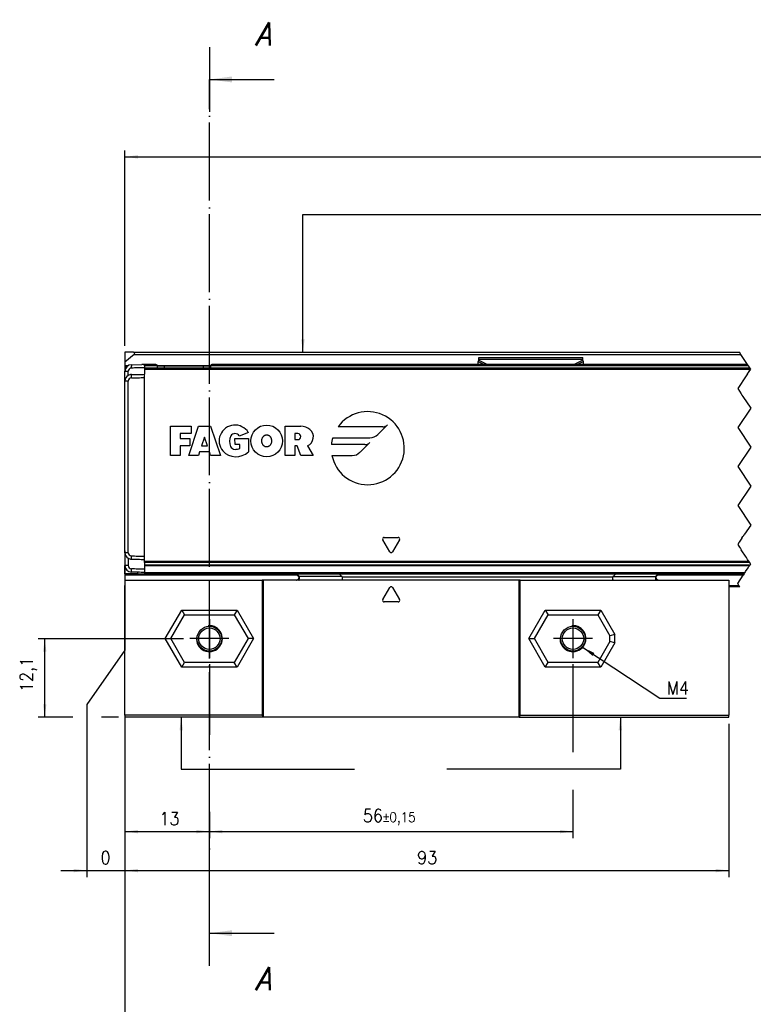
# Model space of a CAD drawing. Header units: millimetres. Extents: x -746 to 1306, y -530 to 1000.
# Tile 3 of 50: x -599 to -486, y 21 to 173. Entities that reach past the tile are written whole.
import ezdxf

# ---------------------------------------------------------------- set-up
doc = ezdxf.new("R2010")
doc.units = ezdxf.units.MM
doc.linetypes.add('DOT_CENTER', pattern=[14, 12, -1, 0, -1])
doc.layers.add('1', color=7, linetype='Continuous')
doc.styles.add('CONVERTER_11', font='txt.shx', dxfattribs={"width": 0.9, "oblique": 15})
doc.styles.add('CONVERTER_12', font='txt.shx', dxfattribs={"width": 0.9})
doc.dimstyles.new('ME10_DIM_22', dxfattribs={"dimtxt": 2, "dimasz": 2, "dimexe": 1, "dimexo": 1, "dimgap": 1, "dimtad": 1, "dimdsep": 46, "dimtxsty": 'CONVERTER_12', "dimsah": 1, "dimcen": 0.09, "dimclrd": 2, "dimclre": 2, "dimclrt": 2, "dimadec": 0, "dimazin": 0, "dimtfac": 1, "dimtdec": 4, "dimtix": 1, "dimtmove": 0, "dimatfit": 3, "dimfxl": 1, "dimtolj": 1, "dimtzin": 0, "dimarcsym": 0})
doc.dimstyles.new('ME10_DIM_23', dxfattribs={"dimtxt": 2, "dimasz": 2, "dimexe": 1, "dimexo": 1, "dimgap": 1, "dimtad": 1, "dimdsep": 46, "dimtxsty": 'CONVERTER_12', "dimsah": 1, "dimcen": 0.09, "dimclrd": 2, "dimclre": 2, "dimclrt": 2, "dimadec": 0, "dimazin": 0, "dimtol": 1, "dimtp": 0.15, "dimtm": 0.15, "dimtfac": 0.75, "dimtdec": 0, "dimtix": 1, "dimtmove": 0, "dimatfit": 3, "dimfxl": 1, "dimtolj": 1, "dimtzin": 0, "dimarcsym": 0})
doc.dimstyles.new('ME10_DIM_24', dxfattribs={"dimtxt": 2, "dimasz": 2, "dimexe": 1, "dimexo": 1, "dimgap": 1, "dimtad": 1, "dimdsep": 46, "dimtxsty": 'CONVERTER_12', "dimsah": 1, "dimcen": 0.09, "dimclrd": 2, "dimclre": 2, "dimclrt": 2, "dimadec": 0, "dimazin": 0, "dimtfac": 1, "dimtdec": 4, "dimtix": 1, "dimtmove": 0, "dimatfit": 3, "dimfxl": 1, "dimtolj": 1, "dimtzin": 0, "dimarcsym": 0})
doc.dimstyles.new('ME10_DIM_25', dxfattribs={"dimtxt": 2, "dimasz": 2, "dimexe": 1, "dimexo": 1, "dimgap": 1, "dimtad": 1, "dimdsep": 46, "dimtxsty": 'CONVERTER_12', "dimsah": 1, "dimcen": 0.09, "dimclrd": 2, "dimclre": 2, "dimclrt": 2, "dimadec": 0, "dimazin": 0, "dimtfac": 1, "dimtdec": 4, "dimtix": 1, "dimtmove": 0, "dimatfit": 3, "dimfxl": 1, "dimtolj": 1, "dimtzin": 0, "dimarcsym": 0})
doc.dimstyles.new('ME10_DIM_26', dxfattribs={"dimtxt": 2, "dimasz": 2, "dimexe": 1, "dimexo": 1, "dimgap": 1, "dimtad": 1, "dimdsep": 46, "dimtxsty": 'CONVERTER_12', "dimsah": 1, "dimcen": 0.09, "dimclrd": 2, "dimclre": 2, "dimclrt": 2, "dimadec": 0, "dimazin": 0, "dimtfac": 1, "dimtdec": 4, "dimtix": 1, "dimtmove": 0, "dimatfit": 3, "dimfxl": 1, "dimtolj": 1, "dimtzin": 0, "dimarcsym": 0})
doc.dimstyles.new('ME10_DIM_27', dxfattribs={"dimtxt": 2, "dimasz": 2, "dimexe": 1, "dimexo": 1, "dimgap": 1, "dimtad": 1, "dimdsep": 46, "dimtxsty": 'CONVERTER_12', "dimsah": 1, "dimcen": 0.09, "dimclrd": 2, "dimclre": 2, "dimclrt": 2, "dimadec": 0, "dimazin": 0, "dimtol": 1, "dimtp": 0.4, "dimtm": 0.4, "dimtfac": 0.75, "dimtdec": 0, "dimtix": 1, "dimtmove": 0, "dimatfit": 3, "dimfxl": 1, "dimtolj": 1, "dimtzin": 0, "dimarcsym": 0})
doc.dimstyles.new('ME10_DIM_47', dxfattribs={"dimtxt": 2, "dimasz": 2, "dimexe": 1, "dimexo": 1, "dimgap": 1, "dimtad": 1, "dimdsep": 46, "dimtxsty": 'CONVERTER_12', "dimsah": 1, "dimcen": 0.09, "dimclrd": 2, "dimclre": 2, "dimclrt": 2, "dimadec": 0, "dimazin": 0, "dimtfac": 1, "dimtdec": 4, "dimtix": 1, "dimtmove": 0, "dimatfit": 3, "dimfxl": 1, "dimtolj": 1, "dimtzin": 0, "dimarcsym": 0})
doc.dimstyles.new('ME10_DIM_48', dxfattribs={"dimtxt": 2, "dimasz": 2, "dimexe": 1, "dimexo": 1, "dimgap": 1, "dimtad": 1, "dimdsep": 46, "dimtxsty": 'CONVERTER_12', "dimsah": 1, "dimcen": 0.09, "dimclrd": 2, "dimclre": 2, "dimclrt": 2, "dimadec": 0, "dimazin": 0, "dimtfac": 1, "dimtdec": 4, "dimtix": 1, "dimtmove": 0, "dimatfit": 3, "dimfxl": 1, "dimtolj": 1, "dimtzin": 0, "dimarcsym": 0})
doc.dimstyles.get("Standard").update_dxf_attribs({"dimtxt": 0.18, "dimasz": 0.18, "dimexe": 0.18, "dimexo": 0.0625, "dimgap": 0.09, "dimtad": 0, "dimtih": 1, "dimtoh": 1, "dimdec": 4, "dimzin": 0, "dimdsep": 46, "dimtxsty": 'Standard', "dimcen": 0.09, "dimadec": 0, "dimazin": 0, "dimtfac": 1, "dimtdec": 4, "dimtofl": 0, "dimtmove": 0, "dimatfit": 3, "dimfxl": 1, "dimtolj": 1, "dimtzin": 0, "dimarcsym": 0})

# ---------------------------------------------------------------- blocks, each defined once
blk = doc.blocks.new('CABEZA_ROSCADA_REGLA_SV2-T__18', base_point=(-582.95, 65.65))
at = {"color": 7, "linetype": 'Continuous'}
for p, q in [((-582.95, 86.75), (-561.82, 86.75)), ((-582.95, 86.75), (-582.95, 85.95)), ((-561.65, 86.75), (-561.82, 86.75)), ((-561.82, 86.75), (-561.82, 65.95)), ((-556.58, 86.75), (-561.65, 86.75)), ((-561.65, 86.75), (-561.65, 65.65)), ((-556.65, 87.75), (-556.15, 87.27)), ((-556.17, 86.75), (-556.58, 86.75)), ((-549.55, 86.75), (-556.17, 86.75)), ((-549.55, 87.34), (-549.96, 87.75)), ((-522.25, 86.75), (-549.55, 86.75)), ((-522.08, 86.75), (-522.25, 86.75)), ((-522.25, 65.65), (-522.25, 86.75)), ((-522.08, 86.75), (-507.76, 86.75)), ((-522.08, 65.95), (-522.08, 86.75)), ((-507.35, 87.75), (-507.76, 87.34)), ((-507.76, 86.75), (-501.16, 86.75)), ((-501.17, 87.26), (-500.68, 87.75)), ((-501.16, 86.75), (-500.74, 86.75)), ((-500.74, 86.75), (-489.95, 86.75)), ((-489.95, 86.75), (-489.95, 65.95)), ((-582.95, 85.75), (-582.95, 85.95)), ((-582.95, 65.95), (-582.95, 85.75)), ((-543.23, 83.78), (-542.17, 85.63)), ((-541.73, 85.63), (-540.67, 83.78)), ((-540.88, 83.4), (-543.02, 83.4)), ((-574.22, 82.15), (-573.79, 81.4)), ((-565.68, 82.15), (-566.11, 81.4)), ((-518.22, 82.15), (-517.79, 81.4)), ((-509.68, 82.15), (-510.11, 81.4)), ((-575.9, 77.75), (-573.79, 81.4)), ((-573.79, 81.4), (-566.11, 81.4)), ((-566.11, 81.4), (-564, 77.75)), ((-519.9, 77.75), (-517.79, 81.4)), ((-517.79, 81.4), (-510.11, 81.4)), ((-510.11, 81.4), (-508.25, 78.18)), ((-576.76, 77.75), (-575.9, 77.75)), ((-573.79, 74.1), (-575.9, 77.75)), ((-564, 77.75), (-566.11, 74.1)), ((-563.14, 77.75), (-564, 77.75)), ((-520.76, 77.75), (-519.9, 77.75)), ((-517.79, 74.1), (-519.9, 77.75)), ((-508.25, 77.33), (-510.11, 74.1)), ((-507.5, 78.38), (-508.25, 78.18)), ((-508.25, 77.33), (-508.25, 78.18)), ((-507.5, 77.12), (-508.25, 77.33)), ((-574.22, 73.35), (-573.79, 74.1)), ((-566.11, 74.1), (-573.79, 74.1)), ((-565.68, 73.35), (-566.11, 74.1)), ((-518.22, 73.35), (-517.79, 74.1)), ((-510.11, 74.1), (-517.79, 74.1)), ((-509.68, 73.35), (-510.11, 74.1)), ((-561.82, 65.95), (-582.95, 65.95)), ((-582.95, 65.95), (-582.95, 65.65)), ((-561.65, 65.65), (-582.95, 65.65)), ((-561.65, 65.65), (-561.82, 65.95)), ((-522.25, 65.65), (-561.65, 65.65)), ((-522.08, 65.95), (-522.25, 65.65)), ((-522.25, 65.65), (-489.95, 65.65)), ((-522.08, 65.95), (-489.95, 65.95)), ((-489.95, 65.65), (-489.95, 65.95))]:
    blk.add_line(p, q, dxfattribs=at)
at = {"color": 3, "linetype": 'Continuous'}
for p, q in [((-556.49, 87.75), (-556.08, 87.34)), ((-549.55, 87.34), (-556.08, 87.34)), ((-549.5, 87.25), (-507.81, 87.25)), ((-507.76, 87.34), (-501.25, 87.34)), ((-501.25, 87.34), (-500.84, 87.75)), ((-576.76, 77.75), (-574.22, 82.15)), ((-574.22, 82.15), (-565.68, 82.15)), ((-565.68, 82.15), (-563.14, 77.75)), ((-520.76, 77.75), (-518.22, 82.15)), ((-518.22, 82.15), (-509.68, 82.15)), ((-509.68, 82.15), (-507.5, 78.38)), ((-574.22, 73.35), (-576.76, 77.75)), ((-563.14, 77.75), (-565.68, 73.35)), ((-518.22, 73.35), (-520.76, 77.75)), ((-507.5, 77.12), (-507.5, 78.38)), ((-507.5, 77.12), (-509.68, 73.35)), ((-565.68, 73.35), (-574.22, 73.35)), ((-509.68, 73.35), (-518.22, 73.35))]:
    blk.add_line(p, q, dxfattribs=at)
at = {"color": 7, "linetype": 'Continuous'}
for centre, radius in [((-569.95, 77.75), 1.9), ((-569.95, 77.75), 1.65), ((-513.95, 77.75), 1.9), ((-513.95, 77.75), 1.65)]:
    blk.add_circle(centre, radius, dxfattribs=at)
for centre, radius, start, end in [((-549.63, 87.24), 0.131, 3.7675, 48.9854), ((-507.68, 87.24), 0.13, 131.0124, 176.2306), ((-541.95, 85.5), 0.25, 30, 150), ((-543.02, 83.65), 0.25, 150, 270), ((-540.88, 83.65), 0.25, 270, 30)]:
    blk.add_arc(centre, radius, start, end, dxfattribs=at)
for points, knots in [([(-556.58, 86.75), (-556.56, 86.76), (-556.49, 86.77), (-556.38, 86.82), (-556.26, 86.91), (-556.18, 87.04), (-556.14, 87.15), (-556.14, 87.23), (-556.15, 87.26), (-556.15, 87.27)], [0, 0, 0, 0, 0.0741131, 0.2021641, 0.3703055, 0.5215737, 0.6576733, 0.7096998, 0.7516962, 0.7516962, 0.7516962, 0.7516962]), ([(-549.5, 87.25), (-549.5, 87.19), (-549.5, 87.07), (-549.52, 86.92), (-549.52, 86.81), (-549.54, 86.77), (-549.55, 86.75)], [0, 0, 0, 0, 0.1945783, 0.3538246, 0.4620183, 0.5052321, 0.5052321, 0.5052321, 0.5052321]), ([(-507.76, 86.75), (-507.77, 86.77), (-507.79, 86.81), (-507.79, 86.92), (-507.81, 87.07), (-507.81, 87.19), (-507.81, 87.25)], [0, 0, 0, 0, 0.0431727, 0.1513554, 0.3105983, 0.5051762, 0.5051762, 0.5051762, 0.5051762]), ([(-501.17, 87.26), (-501.18, 87.24), (-501.2, 87.19), (-501.17, 87.1), (-501.12, 87), (-501.05, 86.9), (-500.94, 86.82), (-500.83, 86.77), (-500.76, 86.76), (-500.74, 86.75)], [0, 0, 0, 0, 0.0620833, 0.1761379, 0.2724647, 0.3813167, 0.5449043, 0.6708686, 0.7457629, 0.7457629, 0.7457629, 0.7457629])]:
    blk.add_open_spline(points, degree=3, knots=knots, dxfattribs=at)
at = {"color": 3, "linetype": 'Continuous'}
for points, knots in [([(-556.17, 86.75), (-556.15, 86.77), (-556.11, 86.82), (-556.1, 86.95), (-556.08, 87.13), (-556.08, 87.27), (-556.08, 87.34)], [0, 0, 0, 0, 0.0612673, 0.1973464, 0.391351, 0.6083017, 0.6083017, 0.6083017, 0.6083017]), ([(-556.08, 87.34), (-556.09, 87.33), (-556.11, 87.31), (-556.13, 87.29), (-556.14, 87.28), (-556.15, 87.27), (-556.15, 87.27)], [0, 0, 0, 0, 0.0443949, 0.0806482, 0.0979213, 0.1003888, 0.1003888, 0.1003888, 0.1003888]), ([(-501.17, 87.26), (-501.17, 87.27), (-501.17, 87.27), (-501.19, 87.29), (-501.21, 87.31), (-501.23, 87.33), (-501.25, 87.34)], [0, 0, 0, 0, 0.0104252, 0.0208504, 0.0659319, 0.1120602, 0.1120602, 0.1120602, 0.1120602]), ([(-501.25, 87.34), (-501.25, 87.27), (-501.25, 87.13), (-501.23, 86.95), (-501.22, 86.82), (-501.17, 86.77), (-501.16, 86.75)], [0, 0, 0, 0, 0.2168263, 0.4106589, 0.5465665, 0.6076479, 0.6076479, 0.6076479, 0.6076479])]:
    blk.add_open_spline(points, degree=3, knots=knots, dxfattribs=at)
at = {"layer": '1', "color": 2, "linetype": 'DOT_CENTER'}
for p, q in [((-569.95, 80.75), (-569.95, 74.75)), ((-569.95, 80.65), (-569.95, 74.85)), ((-513.95, 80.75), (-513.95, 74.75)), ((-513.95, 80.65), (-513.95, 74.85)), ((-566.95, 77.75), (-572.95, 77.75)), ((-567.05, 77.75), (-572.85, 77.75)), ((-510.95, 77.75), (-516.95, 77.75)), ((-511.05, 77.75), (-516.85, 77.75))]:
    blk.add_line(p, q, dxfattribs=at)
at = {"layer": '1', "color": 30, "linetype": 'Continuous'}
for centre in [(-569.95, 77.75), (-513.95, 77.75)]:
    blk.add_arc(centre, 2, 175, 95, dxfattribs=at)
blk = doc.blocks.new('SOPORTE_SV2-T__19', base_point=(-582.95, 85.75))
at = {"color": 7, "linetype": 'Continuous'}
for p, q in [((-581.65, 121.85), (-582.95, 121.85)), ((-582.95, 121.85), (-582.95, 120.3)), ((-581.52, 121.49), (-582.95, 120.3)), ((-581.65, 121.85), (-488.32, 121.85)), ((-582.95, 120.3), (-582.95, 119.79)), ((-582.95, 119.79), (-582.95, 119.75)), ((-528.56, 120.42), (-528.45, 120.63)), ((-528.55, 119.95), (-528.56, 120.42)), ((-528.45, 120.8), (-528.45, 121.02)), ((-528.45, 121.02), (-512.45, 121.02)), ((-528.45, 120.63), (-528.45, 120.8)), ((-512.45, 120.8), (-512.45, 121.02)), ((-512.45, 120.63), (-512.45, 120.8)), ((-512.34, 120.42), (-512.45, 120.63)), ((-512.35, 119.95), (-512.34, 120.42)), ((-582.95, 119.75), (-582.95, 119.55)), ((-582.95, 119.75), (-582.51, 119.75)), ((-582.95, 119.55), (-582.95, 119.25)), ((-582.95, 119.25), (-582.95, 118.92)), ((-582.95, 118.75), (-582.95, 118.92)), ((-577.92, 119.75), (-576.89, 119.75)), ((-576.89, 119.75), (-576.85, 119.75)), ((-576.85, 119.75), (-570.85, 119.75)), ((-570.85, 119.75), (-569.78, 119.75)), ((-582.95, 115.05), (-582.95, 115.25)), ((-582.95, 92.45), (-582.95, 115.05)), ((-582.95, 92.25), (-582.95, 92.45)), ((-582.95, 90.99), (-582.95, 92.25)), ((-582.95, 90.99), (-582.95, 88.99)), ((-582.95, 87.75), (-582.95, 88.99)), ((-580.95, 87.75), (-580.95, 87.97)), ((-582.95, 87.75), (-582.95, 87.55)), ((-580.95, 87.75), (-582.95, 87.75)), ((-582.95, 87.55), (-582.95, 86.75)), ((-582.95, 86.75), (-582.95, 85.95)), ((-580.95, 87.75), (-579.95, 87.75)), ((-579.95, 87.75), (-567.95, 87.75)), ((-567.95, 87.75), (-487.58, 87.75)), ((-582.95, 85.75), (-582.95, 85.95)), ((-488.25, 85.75), (-489.95, 85.75))]:
    blk.add_line(p, q, dxfattribs=at)
at = {"color": 3, "linetype": 'Continuous'}
for p, q in [((-581.52, 121.49), (-488.08, 121.49)), ((-582.95, 119.79), (-582.43, 119.79)), ((-577.93, 119.79), (-569.77, 119.79)), ((-528.56, 120.42), (-527.65, 119.95)), ((-528.45, 120.8), (-512.45, 120.8)), ((-528.45, 120.63), (-527.14, 119.95)), ((-512.45, 120.63), (-513.76, 119.95)), ((-512.34, 120.42), (-513.25, 119.95)), ((-582.73, 119.55), (-582.95, 119.55)), ((-582.95, 119.25), (-582.89, 119.25)), ((-578.85, 119.75), (-579.95, 119.75)), ((-577.92, 119.75), (-578.85, 119.75)), ((-568.85, 119.75), (-569.78, 119.75)), ((-522.14, 119.75), (-568.85, 119.75)), ((-556.44, 87.55), (-582.95, 87.55)), ((-487.72, 87.55), (-500.88, 87.55)), ((-489.95, 85.95), (-488.38, 85.95))]:
    blk.add_line(p, q, dxfattribs=at)
at = {"color": 2, "linetype": 'DOT_CENTER'}
for p, q in [((-488.08, 121.49), (-488.32, 121.85)), ((-487.05, 119.95), (-488.08, 121.49)), ((-486.95, 119.79), (-487.05, 119.95)), ((-487.05, 118.55), (-487.79, 117.45)), ((-486.78, 119.55), (-486.92, 119.75)), ((-486.92, 118.75), (-486.58, 119.25)), ((-486.72, 119.46), (-486.78, 119.55)), ((-486.72, 119.45), (-486.72, 119.46)), ((-486.58, 119.25), (-486.72, 119.45)), ((-488.05, 117.05), (-488.58, 116.25)), ((-488.58, 116.25), (-488.05, 115.45)), ((-488.05, 115.45), (-487.92, 115.25)), ((-487.92, 115.25), (-487.78, 115.05)), ((-487.78, 115.05), (-486.58, 113.25)), ((-486.58, 113.25), (-488.58, 110.25)), ((-488.58, 110.25), (-486.58, 107.25)), ((-486.58, 107.25), (-488.58, 104.25)), ((-488.58, 104.25), (-486.58, 101.25)), ((-486.58, 101.25), (-488.58, 98.25)), ((-488.58, 98.25), (-486.58, 95.25)), ((-486.58, 95.25), (-487.51, 93.86)), ((-488.39, 92.54), (-488.45, 92.45)), ((-488.36, 92.59), (-488.39, 92.54)), ((-488.34, 92.62), (-488.36, 92.59)), ((-488.23, 92.78), (-488.34, 92.62)), ((-487.94, 93.22), (-488.23, 92.78)), ((-487.94, 93.22), (-487.78, 93.46)), ((-487.78, 93.46), (-487.65, 93.65)), ((-487.65, 93.65), (-487.56, 93.79)), ((-487.54, 93.82), (-487.56, 93.79)), ((-487.51, 93.86), (-487.54, 93.82)), ((-488.51, 92.37), (-488.58, 92.25)), ((-488.48, 92.41), (-488.51, 92.37)), ((-488.45, 92.45), (-488.48, 92.41)), ((-488.45, 92.05), (-488.41, 91.99)), ((-488.41, 91.99), (-488.3, 91.82)), ((-488.3, 91.82), (-488.16, 91.61)), ((-488.16, 91.61), (-488.05, 91.45)), ((-487.3, 90.32), (-488.05, 91.45)), ((-487.3, 90.32), (-487.24, 90.23)), ((-487.06, 89.96), (-487.24, 90.23)), ((-486.95, 89.8), (-487.06, 89.96)), ((-486.88, 89.69), (-486.95, 89.8)), ((-486.88, 89.69), (-486.85, 89.65)), ((-486.84, 89.64), (-486.85, 89.65)), ((-486.74, 89.48), (-486.84, 89.64)), ((-486.72, 89.46), (-486.74, 89.48)), ((-486.64, 89.34), (-486.72, 89.46)), ((-487.51, 87.87), (-487.45, 87.95)), ((-487.45, 87.95), (-487.36, 88.09)), ((-487.36, 88.09), (-486.98, 88.66)), ((-486.98, 88.66), (-486.84, 88.86)), ((-486.84, 88.86), (-486.73, 89.04)), ((-486.73, 89.04), (-486.72, 89.05)), ((-486.72, 89.05), (-486.63, 89.18)), ((-486.58, 89.25), (-486.64, 89.34)), ((-486.63, 89.18), (-486.62, 89.19)), ((-486.62, 89.19), (-486.58, 89.25)), ((-488.58, 86.25), (-487.72, 87.55)), ((-487.58, 87.75), (-487.72, 87.55)), ((-487.58, 87.75), (-487.51, 87.87)), ((-488.38, 85.95), (-488.58, 86.25)), ((-488.25, 85.75), (-488.38, 85.95))]:
    blk.add_line(p, q, dxfattribs=at)
at = {"color": 7, "linetype": 'Continuous'}
blk.add_arc((-581.65, 121.65), 0.2, 310, 90, dxfattribs=at)
blk = doc.blocks.new('REGLA_SV2-920-T__20', base_point=(-582.95, 87.75))
at = {"color": 7, "linetype": 'Continuous'}
for p, q in [((-581.97, 119.92), (-580.37, 119.95)), ((-579.95, 119.75), (-579.95, 119.95)), ((-578.95, 119.95), (-579.95, 119.95)), ((-578.21, 119.95), (-578.95, 119.95)), ((-487.05, 119.95), (-569.49, 119.95)), ((-582.95, 118.75), (-582.95, 118.92)), ((-582.95, 117.42), (-582.95, 118.75)), ((-579.95, 119.75), (-579.95, 119.45)), ((-579.95, 119.45), (-486.72, 119.46)), ((-579.95, 119.45), (-579.95, 119.26)), ((-579.95, 119.26), (-579.95, 118.45)), ((-579.95, 117.95), (-579.95, 118.45)), ((-577.92, 119.75), (-576.89, 119.75)), ((-576.89, 119.75), (-576.85, 119.75)), ((-576.85, 119.75), (-570.85, 119.75)), ((-570.85, 119.75), (-569.78, 119.75)), ((-582.95, 115.25), (-582.95, 117.42)), ((-579.95, 90.45), (-579.95, 117.95)), ((-582.95, 115.05), (-582.95, 115.25)), ((-582.95, 92.45), (-582.95, 115.05)), ((-582.95, 92.25), (-582.95, 92.45)), ((-582.95, 90.99), (-582.95, 92.25)), ((-582.95, 90.99), (-582.95, 88.99)), ((-579.95, 89.95), (-579.95, 90.45)), ((-579.95, 89.65), (-579.95, 89.95)), ((-579.95, 89.48), (-579.95, 89.65)), ((-579.95, 89.48), (-579.95, 89.05)), ((-579.95, 89.04), (-579.96, 88.45)), ((-579.96, 88.45), (-579.95, 87.95)), ((-579.95, 89.05), (-579.95, 89.04)), ((-579.95, 89.04), (-486.73, 89.04)), ((-579.95, 87.95), (-579.95, 87.75)), ((-579.95, 87.75), (-567.95, 87.75)), ((-567.95, 87.75), (-487.58, 87.75))]:
    blk.add_line(p, q, dxfattribs=at)
at = {"color": 3, "linetype": 'Continuous'}
for p, q in [((-581.97, 119.92), (-581.97, 119.72)), ((-582.95, 118.92), (-582.45, 118.92)), ((-581.96, 119.42), (-581.97, 119.72)), ((-581.96, 117.92), (-581.97, 118.42)), ((-578.85, 119.75), (-579.95, 119.75)), ((-579.95, 119.26), (-486.59, 119.26)), ((-577.92, 119.75), (-578.85, 119.75)), ((-576.85, 119.46), (-576.85, 119.75)), ((-570.85, 119.46), (-570.85, 119.75)), ((-568.85, 119.75), (-569.78, 119.75)), ((-522.14, 119.75), (-568.85, 119.75)), ((-486.92, 119.75), (-522.14, 119.75)), ((-582.45, 117.42), (-582.95, 117.42)), ((-544.02, 109.17), (-542.52, 110.67)), ((-575.95, 110.45), (-572.76, 110.45)), ((-575.95, 105.95), (-575.95, 110.45)), ((-572.76, 109.33), (-574.45, 109.33)), ((-574.45, 109.33), (-574.45, 108.58)), ((-573.14, 105.95), (-571.64, 110.45)), ((-572.76, 110.45), (-572.76, 109.33)), ((-571.64, 110.45), (-569.76, 110.45)), ((-569.76, 110.45), (-568.26, 105.95)), ((-563.95, 109.51), (-565.35, 108.95)), ((-558.3, 110.45), (-555.86, 110.45)), ((-558.3, 105.95), (-558.3, 110.45)), ((-556.33, 109.33), (-556.8, 109.33)), ((-556.8, 109.33), (-556.8, 108.39)), ((-543.26, 110.37), (-550.12, 110.37)), ((-574.45, 108.58), (-572.95, 108.58)), ((-572.95, 108.58), (-572.95, 107.45)), ((-570.7, 108.76), (-571.14, 107.45)), ((-570.26, 107.45), (-570.7, 108.76)), ((-566, 107.64), (-566.01, 108.58)), ((-566.01, 108.58), (-563.94, 108.58)), ((-565.25, 107.64), (-566, 107.64)), ((-565.25, 107.08), (-565.25, 107.64)), ((-563.94, 108.58), (-563.94, 106.51)), ((-556.8, 108.39), (-556.33, 108.39)), ((-545.99, 107.64), (-551.16, 107.64)), ((-550.95, 108.68), (-545.22, 108.68)), ((-546.75, 106.44), (-545.25, 107.94)), ((-572.95, 107.45), (-574.45, 107.45)), ((-574.45, 107.45), (-574.45, 105.95)), ((-571.45, 106.51), (-571.64, 105.95)), ((-569.95, 106.51), (-571.45, 106.51)), ((-571.14, 107.45), (-570.26, 107.45)), ((-569.76, 105.95), (-569.95, 106.51)), ((-556.8, 107.45), (-556.8, 105.95)), ((-556.42, 107.45), (-556.8, 107.45)), ((-555.86, 105.95), (-556.42, 107.45)), ((-554.82, 107.45), (-553.99, 105.95)), ((-574.45, 105.95), (-575.95, 105.95)), ((-571.64, 105.95), (-573.14, 105.95)), ((-568.26, 105.95), (-569.76, 105.95)), ((-556.8, 105.95), (-558.3, 105.95)), ((-553.99, 105.95), (-555.86, 105.95)), ((-551.07, 105.95), (-547.95, 105.95)), ((-542.17, 91.13), (-543.23, 92.98)), ((-543.02, 93.35), (-540.88, 93.35)), ((-540.67, 92.98), (-541.73, 91.13)), ((-582.45, 90.99), (-582.95, 90.99)), ((-581.97, 89.99), (-581.96, 90.49)), ((-486.85, 89.65), (-579.95, 89.65)), ((-486.74, 89.48), (-579.95, 89.48)), ((-582.45, 88.99), (-582.95, 88.99)), ((-581.97, 87.99), (-581.96, 88.49)), ((-486.72, 89.05), (-579.95, 89.05)), ((-579.95, 87.95), (-487.45, 87.95))]:
    blk.add_line(p, q, dxfattribs=at)
at = {"color": 2, "linetype": 'DOT_CENTER'}
for p, q in [((-486.95, 119.79), (-487.05, 119.95)), ((-486.92, 119.75), (-486.95, 119.79)), ((-487.05, 118.55), (-487.79, 117.45)), ((-487.05, 118.55), (-486.92, 118.75)), ((-486.78, 119.55), (-486.92, 119.75)), ((-486.92, 118.75), (-486.59, 119.26)), ((-486.72, 119.46), (-486.78, 119.55)), ((-486.72, 119.45), (-486.72, 119.46)), ((-486.59, 119.26), (-486.72, 119.45)), ((-488.05, 117.05), (-488.58, 116.25)), ((-487.79, 117.45), (-488.05, 117.05)), ((-488.58, 116.25), (-488.05, 115.45)), ((-488.05, 115.45), (-487.92, 115.25)), ((-487.92, 115.25), (-487.78, 115.05)), ((-487.78, 115.05), (-486.58, 113.25)), ((-486.58, 113.25), (-488.58, 110.25)), ((-488.58, 110.25), (-486.58, 107.25)), ((-486.58, 107.25), (-488.58, 104.25)), ((-488.58, 104.25), (-486.58, 101.25)), ((-486.58, 101.25), (-488.58, 98.25)), ((-488.58, 98.25), (-486.58, 95.25)), ((-486.58, 95.25), (-487.51, 93.86)), ((-488.39, 92.54), (-488.45, 92.45)), ((-488.36, 92.59), (-488.39, 92.54)), ((-488.34, 92.62), (-488.36, 92.59)), ((-488.23, 92.78), (-488.34, 92.62)), ((-487.94, 93.22), (-488.23, 92.78)), ((-487.94, 93.22), (-487.78, 93.46)), ((-487.78, 93.46), (-487.65, 93.65)), ((-487.65, 93.65), (-487.56, 93.79)), ((-487.54, 93.82), (-487.56, 93.79)), ((-487.51, 93.86), (-487.54, 93.82)), ((-488.51, 92.37), (-488.58, 92.25)), ((-488.58, 92.25), (-488.48, 92.09)), ((-488.48, 92.41), (-488.51, 92.37)), ((-488.45, 92.45), (-488.48, 92.41)), ((-488.48, 92.09), (-488.45, 92.05)), ((-488.45, 92.05), (-488.41, 91.99)), ((-488.41, 91.99), (-488.3, 91.82)), ((-488.3, 91.82), (-488.16, 91.61)), ((-488.16, 91.61), (-488.05, 91.45)), ((-487.3, 90.32), (-488.05, 91.45)), ((-487.3, 90.32), (-487.24, 90.23)), ((-487.06, 89.96), (-487.24, 90.23)), ((-486.95, 89.8), (-487.06, 89.96)), ((-486.88, 89.69), (-486.95, 89.8)), ((-486.88, 89.69), (-486.85, 89.65)), ((-486.84, 89.64), (-486.85, 89.65)), ((-486.74, 89.48), (-486.84, 89.64)), ((-486.72, 89.46), (-486.74, 89.48)), ((-486.64, 89.34), (-486.72, 89.46)), ((-487.51, 87.87), (-487.45, 87.95)), ((-487.45, 87.95), (-487.36, 88.09)), ((-487.36, 88.09), (-486.98, 88.66)), ((-486.98, 88.66), (-486.84, 88.86)), ((-486.84, 88.86), (-486.73, 89.04)), ((-486.73, 89.04), (-486.72, 89.05)), ((-486.72, 89.05), (-486.63, 89.18)), ((-486.58, 89.25), (-486.64, 89.34)), ((-486.63, 89.18), (-486.62, 89.19)), ((-486.62, 89.19), (-486.58, 89.25)), ((-487.58, 87.75), (-487.51, 87.87))]:
    blk.add_line(p, q, dxfattribs=at)
at = {"color": 3, "linetype": 'Continuous'}
blk.add_circle((-561.13, 108.2), 2.44, dxfattribs=at)
at = {"color": 7, "linetype": 'Continuous'}
for centre, radius, start, end in [((-581.95, 118.92), 1, 91, 180), ((-581.95, 117.42), 0.999, 119.9838, 180.0212), ((-581.95, 118.92), 0.5, 91.6289, 179.9962), ((-581.95, 117.42), 0.999, 90.991, 120.014), ((-581.95, 117.42), 0.5, 91.5687, 180.056), ((-581.95, 90.99), 1, 180, 239.995), ((-581.95, 90.99), 0.5, 180.0041, 268.3712), ((-581.95, 90.99), 1, 239.995, 269), ((-581.95, 88.99), 1, 180, 269), ((-581.95, 88.99), 0.5, 180.0039, 268.3708)]:
    blk.add_arc(centre, radius, start, end, dxfattribs=at)
at = {"color": 3, "linetype": 'Continuous'}
for centre, radius, start, end in [((-545.56, 107.08), 5.63, 191.537, 144.197), ((-543.26, 111.41), 1.04, 270, 315), ((-566.01, 108.2), 2.44, 32.579, 219.5977), ((-566.01, 108.58), 0.752, 29.919, 150.081), ((-556.33, 108.86), 0.469, 270, 90), ((-555.86, 108.25), 2.2, 50.7613, 90), ((-555.41, 108.81), 1.48, 293.2767, 50.7613), ((-545.22, 110.37), 1.69, 270, 315), ((-564.88, 108.11), 1.97, 154.6231, 202.6199), ((-545.56, 107.08), 5.63, 163.4412, 174.2608), ((-545.99, 108.68), 1.04, 270, 315), ((-565.85, 108.56), 2.8, 223.129, 312.9833), ((-566, 107.64), 0.75, 202.6199, 270), ((-566, 108.48), 1.59, 270, 298.0725), ((-547.95, 107.64), 1.69, 270, 315), ((-543.02, 93.1), 0.25, 90, 210), ((-540.88, 93.1), 0.25, 330, 90), ((-541.95, 91.25), 0.25, 210, 330)]:
    blk.add_arc(centre, radius, start, end, dxfattribs=at)
at = {"color": 7, "linetype": 'Continuous'}
for points in [[(-579.95, 119.95), (-580.02, 119.95), (-580.16, 119.95), (-580.3, 119.95), (-580.37, 119.95)], [(-577.92, 119.46), (-577.92, 119.51), (-577.92, 119.61), (-577.92, 119.7), (-577.92, 119.75)], [(-569.78, 119.75), (-569.78, 119.7), (-569.78, 119.61), (-569.78, 119.51), (-569.78, 119.46)]]:
    blk.add_open_spline(points, degree=3, dxfattribs=at)
for points, knots in [([(-578.21, 119.95), (-578.18, 119.95), (-578.12, 119.94), (-578.03, 119.91), (-577.95, 119.85), (-577.93, 119.78), (-577.92, 119.75)], [0, 0, 0, 0, 0.090928, 0.1806192, 0.2896018, 0.3846964, 0.3846964, 0.3846964, 0.3846964]), ([(-569.49, 119.95), (-569.52, 119.95), (-569.58, 119.94), (-569.67, 119.91), (-569.75, 119.85), (-569.77, 119.78), (-569.78, 119.75)], [0, 0, 0, 0, 0.090928, 0.1806192, 0.2896018, 0.3846964, 0.3846964, 0.3846964, 0.3846964]), ([(-582.45, 118.28), (-582.45, 118.39), (-582.45, 118.6), (-582.45, 118.81), (-582.45, 118.92)], [0, 0, 0, 0, 0.3170095, 0.6340198, 0.6340198, 0.6340198, 0.6340198]), ([(-581.97, 118.42), (-581.8, 118.42), (-581.46, 118.43), (-580.95, 118.43), (-580.45, 118.44), (-580.12, 118.45), (-579.95, 118.45)], [0, 0, 0, 0, 0.508802, 1.017605, 1.517682, 2.01776, 2.01776, 2.01776, 2.01776]), ([(-579.95, 119.45), (-580.12, 119.45), (-580.45, 119.44), (-580.95, 119.43), (-581.46, 119.43), (-581.8, 119.42), (-581.96, 119.42)], [0, 0, 0, 0, 0.500077, 1.000155, 1.508556, 2.014553, 2.014553, 2.014553, 2.014553]), ([(-582.45, 90.99), (-582.45, 93.19), (-582.45, 97.6), (-582.45, 104.2), (-582.45, 110.81), (-582.45, 115.21), (-582.45, 117.42)], [0, 0, 0, 0, 6.607471, 13.21494, 19.822409, 26.42988, 26.42988, 26.42988, 26.42988]), ([(-581.96, 117.92), (-581.8, 117.92), (-581.46, 117.93), (-580.95, 117.93), (-580.45, 117.94), (-580.12, 117.95), (-579.95, 117.95)], [0, 0, 0, 0, 0.505996, 1.014398, 1.514475, 2.014553, 2.014553, 2.014553, 2.014553]), ([(-582.45, 90.12), (-582.45, 90.1), (-582.45, 90.05), (-582.45, 89.84), (-582.45, 89.49), (-582.45, 89.15), (-582.45, 88.99)], [0, 0, 0, 0, 0.067009, 0.134019, 0.634019, 1.13402, 1.13402, 1.13402, 1.13402]), ([(-581.97, 89.99), (-581.8, 89.98), (-581.46, 89.98), (-580.95, 89.97), (-580.45, 89.96), (-580.12, 89.96), (-579.95, 89.95)], [0, 0, 0, 0, 0.508802, 1.017605, 1.517682, 2.01776, 2.01776, 2.01776, 2.01776]), ([(-581.96, 90.49), (-581.8, 90.48), (-581.46, 90.48), (-580.95, 90.47), (-580.45, 90.46), (-580.12, 90.46), (-579.95, 90.45)], [0, 0, 0, 0, 0.505996, 1.014398, 1.514475, 2.014553, 2.014553, 2.014553, 2.014553]), ([(-579.95, 87.95), (-580.12, 87.96), (-580.45, 87.96), (-580.95, 87.97), (-581.46, 87.98), (-581.8, 87.98), (-581.97, 87.99)], [0, 0, 0, 0, 0.500077, 1.000155, 1.508957, 2.01776, 2.01776, 2.01776, 2.01776]), ([(-579.96, 88.45), (-580.12, 88.46), (-580.45, 88.46), (-580.95, 88.47), (-581.46, 88.48), (-581.8, 88.48), (-581.96, 88.49)], [0, 0, 0, 0, 0.496586, 0.993173, 1.501575, 2.007574, 2.007574, 2.007574, 2.007574])]:
    blk.add_open_spline(points, degree=3, knots=knots, dxfattribs=at)
at = {"color": 3, "linetype": 'Continuous'}
blk.add_open_spline([(-561.13, 109.14), (-561.14, 109.14), (-561.17, 109.14), (-561.23, 109.13), (-561.32, 109.11), (-561.41, 109.07), (-561.49, 109.03), (-561.56, 108.97), (-561.64, 108.9), (-561.7, 108.81), (-561.75, 108.73), (-561.8, 108.64), (-561.84, 108.51), (-561.87, 108.4), (-561.88, 108.29), (-561.88, 108.2), (-561.88, 108.09), (-561.86, 107.95), (-561.81, 107.8), (-561.75, 107.67), (-561.7, 107.58), (-561.64, 107.51), (-561.58, 107.44), (-561.48, 107.37), (-561.37, 107.31), (-561.25, 107.27), (-561.14, 107.26), (-561.02, 107.27), (-560.93, 107.3), (-560.84, 107.33), (-560.77, 107.37), (-560.69, 107.44), (-560.62, 107.51), (-560.56, 107.58), (-560.51, 107.67), (-560.45, 107.8), (-560.4, 107.96), (-560.38, 108.14), (-560.38, 108.31), (-560.41, 108.47), (-560.45, 108.61), (-560.49, 108.7), (-560.54, 108.77), (-560.58, 108.84), (-560.63, 108.9), (-560.71, 108.98), (-560.79, 109.04), (-560.89, 109.09), (-560.98, 109.12), (-561.06, 109.14), (-561.11, 109.14), (-561.12, 109.14), (-561.13, 109.14)], degree=3, knots=[0, 0, 0, 0, 0.034231, 0.07521, 0.197599, 0.299731, 0.376674, 0.456718, 0.566534, 0.704123, 0.7721, 0.873773, 1.004615, 1.162008, 1.22857, 1.321997, 1.437805, 1.572573, 1.744099, 1.885441, 1.994499, 2.066498, 2.15763, 2.281318, 2.429079, 2.526586, 2.65811, 2.75918, 2.887248, 2.947996, 3.029813, 3.13107, 3.251713, 3.321294, 3.42916, 3.570223, 3.742112, 3.922085, 4.100962, 4.277948, 4.4072, 4.514547, 4.597798, 4.653622, 4.738134, 4.849423, 4.980766, 5.061754, 5.162895, 5.281195, 5.298822, 5.316413, 5.316413, 5.316413, 5.316413], dxfattribs=at)
blk = doc.blocks.new('REGLA_SV2-920-T__21', base_point=(-582.95, 65.65))
for name, p in [('SOPORTE_SV2-T__19', (-582.95, 85.75)), ('REGLA_SV2-920-T__20', (-582.95, 87.75)), ('CABEZA_ROSCADA_REGLA_SV2-T__18', (-582.95, 65.65))]:
    blk.add_blockref(name, p)
blk = doc.blocks.new('*D86')
at = {"layer": '1', "color": 2, "linetype": 'Continuous'}
for p, q in [((-582.95, 64.95), (-582.95, 47.05)), ((-582.95, 48.05), (-569.95, 48.05)), ((-569.95, 33.4), (-569.95, 47.33))]:
    blk.add_line(p, q, dxfattribs=at)
at = {"layer": '1', "color": 2}
for points in [[(-580.95, 48.31), (-580.95, 47.78), (-582.95, 48.05)], [(-571.95, 47.78), (-571.95, 48.31), (-569.95, 48.05)]]:
    blk.add_solid(points, dxfattribs=at)
at = {"layer": '1', "color": 2, "insert": (-577.65, 49.05), "char_height": 2, "attachment_point": 7, "rotation": 0.0001, "line_spacing_factor": 0.60024, "style": 'CONVERTER_12'}
blk.add_mtext('13', dxfattribs=at)
blk = doc.blocks.new('*D87')
at = {"layer": '1', "color": 2, "linetype": 'Continuous'}
for p, q in [((-569.95, 73.85), (-569.95, 62.96)), ((-513.95, 73.85), (-513.95, 60.29)), ((-513.95, 54.49), (-513.95, 47.05)), ((-569.95, 51.08), (-569.95, 47.05)), ((-569.95, 48.05), (-513.95, 48.05))]:
    blk.add_line(p, q, dxfattribs=at)
at = {"layer": '1', "color": 2}
for points in [[(-567.95, 48.31), (-567.95, 47.78), (-569.95, 48.05)], [(-515.95, 47.78), (-515.95, 48.31), (-513.95, 48.05)]]:
    blk.add_solid(points, dxfattribs=at)
at = {"layer": '1', "color": 2, "insert": (-546.31, 49.05), "char_height": 2, "attachment_point": 7, "rotation": 0.0001, "line_spacing_factor": 0.60024, "style": 'CONVERTER_12'}
blk.add_mtext('\\C2;56\\C2;\\H1.5;{\\Fgdt;`}0,15', dxfattribs=at)
blk = doc.blocks.new('*D88')
at = {"layer": '1', "color": 2, "linetype": 'Continuous'}
for p, q in [((-582.95, 91.25), (-582.95, 76)), ((-582.95, 76), (-588.83, 67.59)), ((-588.83, 67.59), (-588.83, 41.05)), ((-582.95, 64.95), (-582.95, 41.05)), ((-592.83, 42.05), (-588.83, 42.05)), ((-588.83, 42.05), (-582.95, 42.05)), ((-582.95, 42.05), (-578.95, 42.05))]:
    blk.add_line(p, q, dxfattribs=at)
at = {"layer": '1', "color": 2}
for points in [[(-590.83, 41.78), (-590.83, 42.31), (-588.83, 42.05)], [(-580.95, 42.31), (-580.95, 41.78), (-582.95, 42.05)]]:
    blk.add_solid(points, dxfattribs=at)
at = {"layer": '1', "color": 2, "insert": (-586.71, 43.05), "char_height": 2, "attachment_point": 7, "rotation": 0.0001, "line_spacing_factor": 0.60024, "style": 'CONVERTER_12'}
blk.add_mtext('0', dxfattribs=at)
blk = doc.blocks.new('*D89')
at = {"layer": '1', "color": 2, "linetype": 'Continuous'}
for p, q in [((-582.95, 64.95), (-582.95, 41.05)), ((-489.95, 64.65), (-489.95, 41.05)), ((-582.95, 42.05), (-489.95, 42.05))]:
    blk.add_line(p, q, dxfattribs=at)
at = {"layer": '1', "color": 2}
for points in [[(-580.95, 42.31), (-580.95, 41.78), (-582.95, 42.05)], [(-491.95, 41.78), (-491.95, 42.31), (-489.95, 42.05)]]:
    blk.add_solid(points, dxfattribs=at)
at = {"layer": '1', "color": 2, "insert": (-537.95, 43.05), "char_height": 2, "attachment_point": 7, "rotation": 0.0001, "line_spacing_factor": 0.60024, "style": 'CONVERTER_12'}
blk.add_mtext('93', dxfattribs=at)
blk = doc.blocks.new('*D90')
at = {"layer": '1', "color": 2, "linetype": 'Continuous'}
for p, q in [((-573.95, 77.75), (-596.31, 77.75)), ((-595.31, 65.65), (-595.31, 77.75)), ((-591, 65.65), (-596.31, 65.65)), ((-583.95, 65.65), (-586.57, 65.65))]:
    blk.add_line(p, q, dxfattribs=at)
at = {"layer": '1', "color": 2}
for points in [[(-595.05, 75.75), (-595.57, 75.75), (-595.31, 77.75)], [(-595.57, 67.65), (-595.05, 67.65), (-595.31, 65.65)]]:
    blk.add_solid(points, dxfattribs=at)
at = {"layer": '1', "color": 2, "insert": (-596.51, 69.55), "char_height": 2, "attachment_point": 7, "rotation": 90, "line_spacing_factor": 0.60024, "style": 'CONVERTER_12'}
blk.add_mtext('12,1', dxfattribs=at)
blk = doc.blocks.new('*D91')
at = {"layer": '1', "color": 2, "linetype": 'Continuous'}
for p, q in [((-582.95, 122.85), (-582.95, 152.94)), ((-582.95, 151.94), (-77.95, 151.94)), ((-77.95, 122.85), (-77.95, 152.94))]:
    blk.add_line(p, q, dxfattribs=at)
at = {"layer": '1', "color": 2}
for points in [[(-580.95, 152.2), (-580.95, 151.67), (-582.95, 151.94)], [(-79.95, 151.67), (-79.95, 152.2), (-77.95, 151.94)]]:
    blk.add_solid(points, dxfattribs=at)
at = {"layer": '1', "color": 2, "insert": (-338.56, 152.94), "char_height": 2, "attachment_point": 7, "rotation": 0.0001, "line_spacing_factor": 0.60024, "style": 'CONVERTER_12'}
blk.add_mtext('\\C2;(CM+105)\\C2;\\H1.5;{\\Fgdt;`}0,4', dxfattribs=at)
blk = doc.blocks.new('*D111')
at = {"layer": '1', "color": 2, "linetype": 'Continuous'}
for p, q in [((-582.95, 64.65), (-582.95, -40.27)), ((-577.95, -31.2), (-577.95, -40.27)), ((-586.95, -39.27), (-582.95, -39.27)), ((-582.95, -39.27), (-577.95, -39.27)), ((-577.95, -39.27), (-573.95, -39.27))]:
    blk.add_line(p, q, dxfattribs=at)
at = {"layer": '1', "color": 2}
for points in [[(-584.95, -39.53), (-584.95, -39), (-582.95, -39.27)], [(-575.95, -39), (-575.95, -39.53), (-577.95, -39.27)]]:
    blk.add_solid(points, dxfattribs=at)
at = {"layer": '1', "color": 2, "insert": (-581.05, -38.27), "char_height": 2, "attachment_point": 7, "rotation": 0.0001, "line_spacing_factor": 0.60024, "style": 'CONVERTER_12'}
blk.add_mtext('5', dxfattribs=at)
blk = doc.blocks.new('*D112')
at = {"layer": '1', "color": 2, "linetype": 'Continuous'}
for p, q in [((-582.95, 64.65), (-582.95, -12.99)), ((-547.95, 0.5), (-547.95, -12.99)), ((-582.95, -11.99), (-547.95, -11.99))]:
    blk.add_line(p, q, dxfattribs=at)
at = {"layer": '1', "color": 2}
for points in [[(-580.95, -11.73), (-580.95, -12.26), (-582.95, -11.99)], [(-549.95, -12.26), (-549.95, -11.73), (-547.95, -11.99)]]:
    blk.add_solid(points, dxfattribs=at)
at = {"layer": '1', "color": 2, "insert": (-566.95, -10.99), "char_height": 2, "attachment_point": 7, "rotation": 0.0001, "line_spacing_factor": 0.60024, "style": 'CONVERTER_12'}
blk.add_mtext('35', dxfattribs=at)
blk = doc.blocks.new('A-A__16', base_point=(-570.2, 15.6))
at = {"layer": '1', "color": 2, "linetype": 'DOT_CENTER'}
blk.add_line((-569.95, 32.4), (-569.95, 163.85), dxfattribs=at)
at = {"layer": '1', "color": 7}
for points in [[(-566.45, 164.31), (-566.45, 163.39), (-569.95, 163.85)], [(-566.45, 32.86), (-566.45, 31.94), (-569.95, 32.4)]]:
    blk.add_solid(points, dxfattribs=at)
at = {"layer": '1', "color": 7, "char_height": 3.5, "attachment_point": 5, "line_spacing_factor": 1.20048, "style": 'CONVERTER_11'}
for insert in [(-561.7, 170.85), (-561.7, 25.4)]:
    blk.add_mtext('A', dxfattribs=dict(at, insert=insert))
at = {"layer": '1', "color": 7, "linetype": 'Continuous', "has_arrowhead": 0}
for points in [[(-569.95, 168.85), (-569.95, 163.85)], [(-569.95, 163.85), (-569.95, 158.85)], [(-569.95, 163.85), (-559.95, 163.85)], [(-569.95, 32.4), (-569.95, 37.4)], [(-569.95, 27.4), (-569.95, 32.4)], [(-569.95, 32.4), (-559.95, 32.4)]]:
    blk.add_leader(points, dimstyle='Standard', dxfattribs=at)
blk = doc.blocks.new('Front2', base_point=(-495.45, 93.75))
at = {"layer": '1', "color": 2}
for points in [[(-555.808, 123.848), (-555.282, 123.848), (-555.545, 121.848)], [(-510.646, 75.536), (-510.936, 75.097), (-512.461, 76.418)], [(-574.029, 63.652), (-574.555, 63.652), (-574.292, 65.652)], [(-506.391, 63.652), (-506.918, 63.652), (-506.654, 65.652)]]:
    blk.add_solid(points, dxfattribs=at)
blk.add_blockref('REGLA_SV2-920-T__21', (-582.95, 65.652))
at = {"layer": '1'}
blk.add_blockref('A-A__16', (-570.2, 15.6), dxfattribs=at)
at = {"layer": '1', "color": 2, "style": 'CONVERTER_12', "width": 0.9}
blk.add_text('M4', height=2, dxfattribs=at).set_placement((-499.495, 69.165))
at = {"layer": '1'}
dim = blk.add_aligned_dim(p1=(-77.95, 121.848), p2=(-582.95, 121.848), distance=-30.089, text='(CM+105)', dimstyle='ME10_DIM_27', dxfattribs=at)
dim.commit()
dim.dimension.update_dxf_attribs({"geometry": '*D91', "text_midpoint": (-330.45, 153.936), "text_rotation": 0.00014})
for base, p1, p2, dimstyle, picture, middle, turn in [((-588.829079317, 42.046658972), (-582.949999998, 65.952499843), (-582.949999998, 92.247500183), 'ME10_DIM_24', '*D88', (-586.114293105, 44.046658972), 0.000138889), ((-569.95, 48.047), (-513.95, 74.852), (-569.95, 74.852), 'ME10_DIM_23', '*D87', (-541.95, 50.047), 0.00014), ((-582.95, 48.047), (-569.95, 32.402), (-582.95, 65.952), 'ME10_DIM_22', '*D86', (-576.45, 50.047), 0.00014), ((-582.95, 42.047), (-489.95, 65.652), (-582.95, 65.952), 'ME10_DIM_25', '*D89', (-536.45, 44.047), 0.00014)]:
    dim = blk.add_linear_dim(base=base, p1=p1, p2=p2, dimstyle=dimstyle, dxfattribs=at)
    dim.commit()
    dim.dimension.update_dxf_attribs({"geometry": picture, "text_midpoint": middle, "text_rotation": turn})
dim = blk.add_linear_dim(base=(-595.309, 65.652), p1=(-572.95, 77.752), p2=(-582.95, 65.652), angle=90, dimstyle='ME10_DIM_26', dxfattribs=at)
dim.commit()
dim.dimension.update_dxf_attribs({"geometry": '*D90', "text_midpoint": (-597.409, 71.702), "text_rotation": 90})
at = {"layer": '1', "color": 2, "linetype": 'Continuous', "has_arrowhead": 0}
for points in [[(-555.545, 121.848), (-555.545, 143.036), (-337.886, 143.036)], [(-512.461, 76.418), (-500.585, 68.584), (-496.485, 68.584)], [(-574.292, 65.652), (-574.292, 57.662), (-547.592, 57.662)], [(-506.654, 65.652), (-506.654, 57.662), (-533.404, 57.662)]]:
    blk.add_leader(points, dimstyle='Standard', dxfattribs=at)
blk = doc.blocks.new('Posiciones_Io', base_point=(-521.03, 4.977))
at = {"layer": '1', "color": 2, "linetype": 'Continuous'}
blk.add_line((-582.95, 65.652), (-582.95, -37.048), dxfattribs=at)
at = {"layer": '1'}
for base, p1, dimstyle, picture, middle in [((-582.95, -39.267), (-577.95, -30.197), 'ME10_DIM_47', '*D111', (-580.45, -37.267)), ((-582.95, -11.992), (-547.95, 1.503), 'ME10_DIM_48', '*D112', (-565.45, -9.992))]:
    dim = blk.add_linear_dim(base=base, p1=p1, p2=(-582.95, 65.652), dimstyle=dimstyle, dxfattribs=at)
    dim.commit()
    dim.dimension.update_dxf_attribs({"geometry": picture, "text_midpoint": middle, "text_rotation": 0.00014})

msp = doc.modelspace()

# ---------------------------------------------------------------- block references
msp.add_blockref('Front2', (-495.45, 93.75))
at = {"layer": '1'}
msp.add_blockref('Posiciones_Io', (-521.03, 4.98), dxfattribs=at)

doc.saveas('drawing.dxf')
